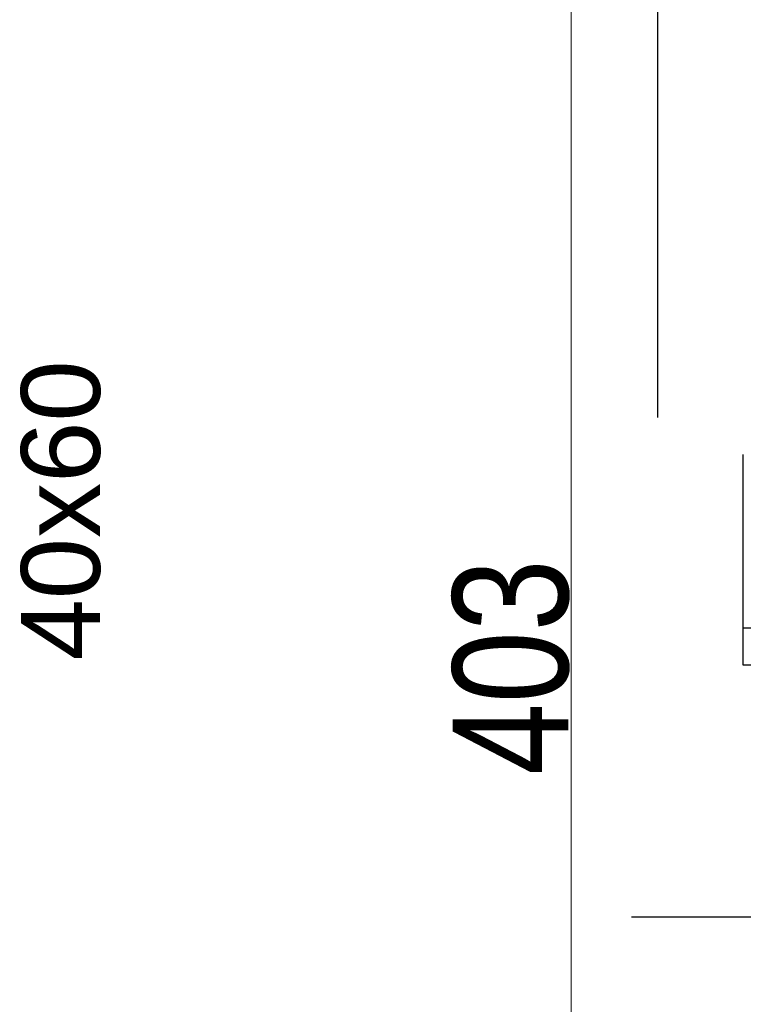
# Model space of a CAD drawing. Header units: millimetres. Extents: x -5941 to 19721, y -9230 to 6433.
# Tile 171 of 204: x 11617 to 11755, y 253 to 441. Entities that reach past the tile are written whole.
import ezdxf
from ezdxf.enums import TextEntityAlignment as Align

# ---------------------------------------------------------------- set-up
doc = ezdxf.new("R2010")
doc.units = ezdxf.units.MM
doc.linetypes.add('DASHED', pattern=[0.75, 0.5, -0.25])
for name, color, linetype in [('A_drzwi', 3, 'Continuous'), ('A_opis pom', 1, 'Continuous'), ('A_opis stolarki', 3, 'Continuous'), ('A_SC_MUROWANA_DZIAŁOWA', 42, 'Continuous'), ('A_wymiary', 55, 'Continuous')]:
    doc.layers.add(name, color=color, linetype=linetype)
doc.styles.add('dar-styl', font='arial.ttf')
doc.styles.add('Opisowy', font='arial.ttf', dxfattribs={"width": 0.8})
doc.styles.get("Standard").update_dxf_attribs({"font": 'arial.ttf'})
doc.dimstyles.new('WYMIARY', dxfattribs={"dimtxt": 1.3, "dimasz": 7, "dimexe": 1.25, "dimexo": 0.3, "dimgap": 0.2, "dimtad": 1, "dimzin": 4, "dimtxsty": 'Opisowy', "dimblk1": 'ARCHTICK', "dimblk2": 'ARCHTICK', "dimsah": 1, "dimcen": 2.5, "dimazin": 0, "dimtfac": 1, "dimtmove": 1, "dimatfit": 3, "dimldrblk": 'ARCHTICK', "dimfxl": 0, "dimlwd": 18, "dimlwe": 9, "dimarcsym": 0})

# ---------------------------------------------------------------- blocks, each defined once
blk = doc.blocks.new('*U18')
at = {"color": 0}
for p, q in [((0, -6.5), (-88, -6.5)), ((-88, -6.5), (-88, -9.5)), ((0, -9.5), (0, -6.5)), ((0, -9.5), (-88, -9.5))]:
    blk.add_line(p, q, dxfattribs=at)
for points in [[(8, 0), (8, -6.5), (0, -6.5), (0, 0)], [(8, -94.5), (8, -101), (0, -101), (0, -94.5)]]:
    blk.add_lwpolyline(points, close=True, dxfattribs=at)
at = {"color": 0, "linetype": 'DASHED', "ltscale": 15}
blk.add_arc((0, -6.5), 88, 181.9536, 270, dxfattribs=at)
at = {"layer": 'A_opis stolarki'}
blk.add_line((-56.09, -50.5), (27.54, -50.5), dxfattribs=at)
at = {"layer": 'A_opis stolarki', "ltscale": 0.5, "style": 'dar-styl'}
blk.add_attdef('ODPORNOŚĆ_OGNIOWA', text='', height=15, rotation=90, dxfattribs=at).set_placement((-55.91, -50.5), align=Align.TOP_CENTER)
blk.add_attdef('SYMBOL_DRZWI1', text='', height=14, dxfattribs=at).set_placement((-16.77, -50.5), align=Align.BOTTOM_CENTER)
blk.add_attdef('SYMBOL_DRZWI2', text='', height=14, dxfattribs=at).set_placement((-16.77, -53.5), align=Align.TOP_CENTER)
blk = doc.blocks.new('_ArchTick')
at = {"color": 0, "const_width": 0.15}
blk.add_lwpolyline([(-0.5, -0.5), (0.5, 0.5)], dxfattribs=at)
blk = doc.blocks.new('*D49')
at = {"layer": 'A_wymiary', "color": 0, "lineweight": 9}
for p, q in [((11723.08, 519.08), (11721.13, 519.08)), ((11723.08, 116.08), (11721.13, 116.08))]:
    blk.add_line(p, q, dxfattribs=at)
at = {"layer": 'A_wymiary', "color": 0, "lineweight": 18}
blk.add_line((11722.38, 519.08), (11722.38, 116.08), dxfattribs=at)
at = {"layer": 'Defpoints', "color": 0}
for p in [(11738.81, 519.08), (11722.38, 116.08), (11738.81, 116.08)]:
    blk.add_point(p, dxfattribs=at)
at = {"layer": 'A_wymiary', "color": 0, "lineweight": 18, "xscale": 7, "yscale": 7, "zscale": 7}
for p, rotation in [((11722.38, 519.08), 90), ((11722.38, 116.08), 270)]:
    blk.add_blockref('_ArchTick', p, dxfattribs=dict(at, rotation=rotation))
at = {"layer": 'A_wymiary', "color": 0, "insert": (11710.94, 317.58), "char_height": 1.3, "attachment_point": 5, "rotation": 90, "style": 'Opisowy'}
blk.add_mtext('{\\H16.923077x;\\C3;403}', dxfattribs=at)

msp = doc.modelspace()

# ---------------------------------------------------------------- linework, layer by layer
at = {"layer": 'A_drzwi'}
msp.add_line((11755.096, 325.08), (11755.096, 358), dxfattribs=at)
at = {"layer": 'A_SC_MUROWANA_DZIAŁOWA'}
msp.add_lwpolyline([(11738.809, 365.079), (11738.809, 519.079)], dxfattribs=at)

# ---------------------------------------------------------------- block references
at = {"layer": 'A_drzwi', "xscale": 1.08910891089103, "yscale": 1.08910891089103, "zscale": 1.08910891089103, "rotation": 180}
msp.add_blockref('*U18', (11763.809, 215.079), dxfattribs=at)

# ---------------------------------------------------------------- texts
at = {"layer": 'A_opis pom', "insert": (11617.713, 318.857, 0.092), "char_height": 15, "width": 119.07531, "attachment_point": 1, "rotation": 90}
msp.add_mtext('40x60', dxfattribs=at)

# ---------------------------------------------------------------- dimensions: what is measured, and where the dimension line sits
at = {"layer": 'A_wymiary'}
dim = msp.add_linear_dim(base=(11722.376, 116.079), p1=(11738.809, 519.079), p2=(11738.809, 116.079), angle=90, text='{\\H16.923077x;\\C3;403}', dimstyle='WYMIARY', override={"dimtxsty": 'Opisowy'}, dxfattribs=at)
dim.commit()
dim.dimension.update_dxf_attribs({"geometry": '*D49', "text_midpoint": (11710.936, 317.579)})

doc.saveas('drawing.dxf')
